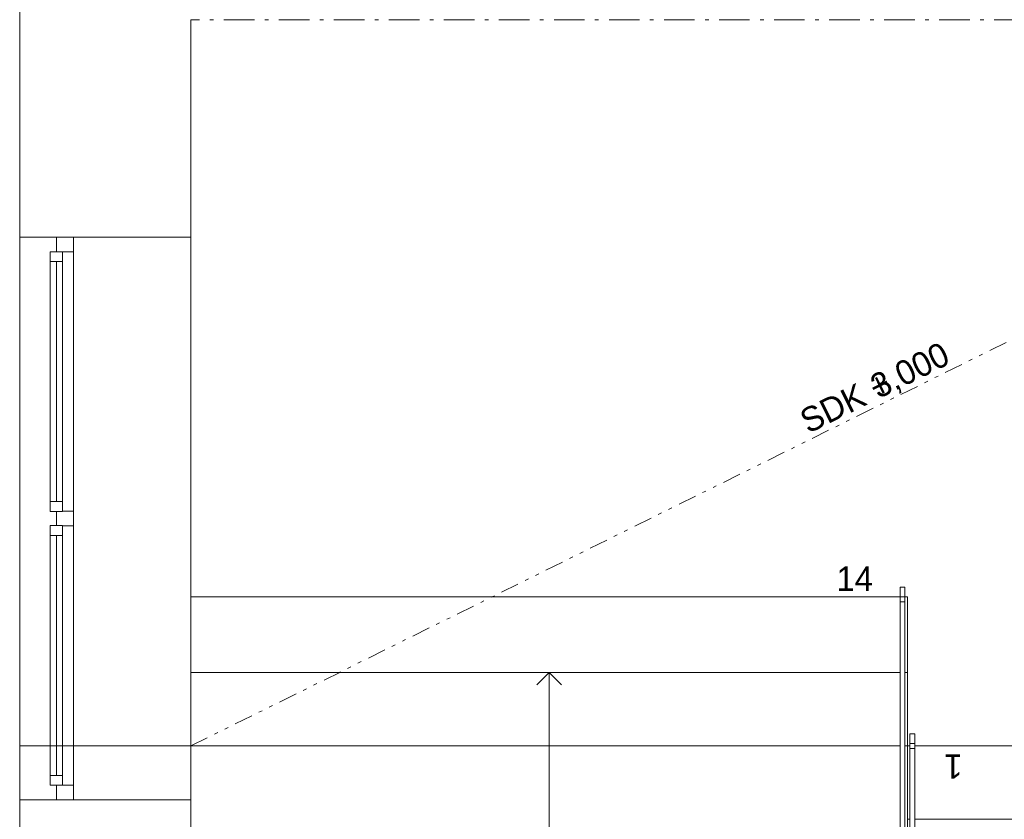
# Model space of a CAD drawing. Header units: millimetres. Extents: x -13540 to 53600, y -37870 to 10383.
# Tile 6 of 26: x -11600 to -7574, y -3970 to -700. Entities that reach past the tile are written whole.
import ezdxf

# ---------------------------------------------------------------- set-up
doc = ezdxf.new("R2010")
doc.units = ezdxf.units.MM
doc.header["$MEASUREMENT"] = 0
doc.set_wipeout_variables(frame=1)
for name, pattern in [('Wipeout_Contour', [1000, 0, -1000]), ('Čerchovaná M', [225, 125, -42.5, 15, -42.5]), ('Čerchovaná se dvěma tečkami S', [202.5, 75, -32.5, 15, -32.5, 15, -32.5])]:
    doc.linetypes.add(name, pattern=pattern)
for name, color, linetype in [('02_Desky', 7, 'Continuous'), ('02_Zdi VNĚJŠÍ - nosné.obálka', 7, 'Continuous'), ('04_Schodiště', 7, 'Continuous'), ('05_Zábradlí', 7, 'Continuous'), ('Nové_04_Schodiště', 7, 'Continuous'), ('Nové_05_Podhledy', 7, 'Continuous'), ('Nové_05_Zábradlí', 7, 'Continuous'), ('Nové_Výplně - Povrchové', 7, 'Continuous'), ('Otvory – Okna', 7, 'Continuous'), ('Výplně - Povrchové', 7, 'Continuous')]:
    doc.layers.add(name, color=color, linetype=linetype)

msp = doc.modelspace()

# ---------------------------------------------------------------- linework, layer by layer
at = {"layer": '02_Desky', "color": 251, "linetype": 'Continuous', "lineweight": 0, "flags": 128}
msp.add_lwpolyline([(-11600, -11122.6), (-11600, -37870), (0, -37870), (0, -11470), (53600, -11470), (53600, 9980), (41780, 9980), (41780, 0), (18380, 0), (18380, -580), (18220, -580), (14080, -580), (13920, -580), (13920, 0), (0, 0), (0, 10010), (-11600, 10010), (-11600, -3670), (-4900, -3670), (-4900, -11122.6)], close=True, dxfattribs=at)
at = {"layer": '02_Zdi VNĚJŠÍ - nosné.obálka', "color": 251, "linetype": 'Continuous', "lineweight": 0, "flags": 128}
for points in [[(-11600, 110), (-11600, -1590)], [(-10900, -1590), (-10900, -700)], [(-11600, -3890), (-11600, -4290.6)]]:
    msp.add_lwpolyline(points, dxfattribs=at)
at = {"layer": '04_Schodiště', "color": 251, "linetype": 'Continuous', "lineweight": 0}
for p, q in [((-7970, -3670), (-10900, -3670)), ((-10900, -3670), (-10900, -7870)), ((-7970, -7870), (-7970, -3670))]:
    msp.add_line(p, q, dxfattribs=at)
at = {"layer": 'Nové_04_Schodiště', "color": 251, "linetype": 'Continuous', "lineweight": 0}
msp.add_line((-7970, -3070), (-10900, -3070), dxfattribs=at)
at = {"layer": 'Nové_05_Podhledy', "color": 251, "linetype": 'Čerchovaná M', "lineweight": 0, "flags": 128}
msp.add_lwpolyline([(-10900, -3670), (45880, -3670), (45880, 1240), (42480, 1240), (42480, -700), (-10900, -700)], close=True, dxfattribs=at)
at = {"layer": 'Otvory – Okna', "color": 251, "linetype": 'Continuous', "lineweight": 0}
for p, q in [((-11600, -1590), (-11600, -3890)), ((-11600, -1590), (-11450, -1590)), ((-11600, -1590), (-11600, -3890)), ((-11600, -1590), (-11450, -1590)), ((-11450, -1590), (-11450, -1649)), ((-11450, -1590), (-11380, -1590)), ((-11450, -1590), (-11380, -1590)), ((-11450, -1590), (-11450, -1649)), ((-11450, -1590), (-11380, -1590)), ((-11450, -1590), (-11380, -1590)), ((-11380, -1650), (-11380, -1590)), ((-11380, -1590), (-10900, -1590)), ((-11380, -1650), (-11380, -1590)), ((-11380, -1590), (-10900, -1590)), ((-11475, -1649), (-11475, -1689)), ((-11425, -1649), (-11475, -1649)), ((-11475, -1649), (-11475, -1689)), ((-11425, -1649), (-11475, -1649)), ((-11450, -1649), (-11425, -1649)), ((-11450, -1649), (-11425, -1649)), ((-11425, -1649), (-11425, -1650)), ((-11425, -1689), (-11425, -1649)), ((-11425, -1649), (-11425, -1650)), ((-11425, -1689), (-11425, -1649)), ((-11425, -1650), (-11380, -1650)), ((-11425, -1650), (-11380, -1650)), ((-11380, -2710), (-11380, -1650)), ((-11380, -2710), (-11380, -1650)), ((-11475, -1689), (-11475, -2671)), ((-11475, -1689), (-11425, -1689)), ((-11475, -1689), (-11475, -2671)), ((-11475, -1689), (-11475, -2671)), ((-11475, -1689), (-11425, -1689)), ((-11475, -1689), (-11475, -2671)), ((-11450, -1689), (-11450, -2671)), ((-11450, -1689), (-11450, -2671)), ((-11425, -2671), (-11425, -1689)), ((-11425, -2671), (-11425, -1689)), ((-11425, -2671), (-11475, -2671)), ((-11475, -2671), (-11475, -2711)), ((-11425, -2671), (-11475, -2671)), ((-11475, -2671), (-11475, -2711)), ((-11425, -2711), (-11425, -2671)), ((-11425, -2711), (-11425, -2671)), ((-11475, -2711), (-11425, -2711)), ((-11475, -2711), (-11425, -2711)), ((-11425, -2711), (-11450, -2711)), ((-11450, -2711), (-11450, -2740)), ((-11425, -2711), (-11450, -2711)), ((-11450, -2711), (-11450, -2740)), ((-11380, -2710), (-11425, -2710)), ((-11425, -2710), (-11425, -2711)), ((-11380, -2710), (-11425, -2710)), ((-11425, -2710), (-11425, -2711)), ((-11380, -2740), (-11380, -2710)), ((-11380, -2740), (-11380, -2710)), ((-11475, -2769), (-11475, -2809)), ((-11425, -2769), (-11475, -2769)), ((-11475, -2769), (-11475, -2809)), ((-11425, -2769), (-11475, -2769)), ((-11450, -2740), (-11450, -2769)), ((-11450, -2740), (-11450, -2769)), ((-11450, -2769), (-11425, -2769)), ((-11450, -2769), (-11425, -2769)), ((-11425, -2769), (-11425, -2770)), ((-11425, -2809), (-11425, -2769)), ((-11425, -2769), (-11425, -2770)), ((-11425, -2809), (-11425, -2769)), ((-11425, -2770), (-11380, -2770)), ((-11425, -2770), (-11380, -2770)), ((-11380, -2770), (-11380, -2740)), ((-11380, -2770), (-11380, -2740)), ((-11380, -3830), (-11380, -2770)), ((-11380, -3830), (-11380, -2770)), ((-11475, -2809), (-11475, -3791)), ((-11475, -2809), (-11425, -2809)), ((-11475, -2809), (-11475, -3791)), ((-11475, -2809), (-11475, -3791)), ((-11475, -2809), (-11425, -2809)), ((-11475, -2809), (-11475, -3791)), ((-11450, -2809), (-11450, -3791)), ((-11450, -2809), (-11450, -3791)), ((-11425, -3791), (-11425, -2809)), ((-11425, -3791), (-11425, -2809)), ((-11425, -3791), (-11475, -3791)), ((-11475, -3791), (-11475, -3831)), ((-11425, -3791), (-11475, -3791)), ((-11475, -3791), (-11475, -3831)), ((-11425, -3831), (-11425, -3791)), ((-11425, -3831), (-11425, -3791)), ((-11475, -3831), (-11425, -3831)), ((-11475, -3831), (-11425, -3831)), ((-11425, -3831), (-11450, -3831)), ((-11450, -3831), (-11450, -3890)), ((-11425, -3831), (-11450, -3831)), ((-11450, -3831), (-11450, -3890)), ((-11380, -3830), (-11425, -3830)), ((-11425, -3830), (-11425, -3831)), ((-11380, -3830), (-11425, -3830)), ((-11425, -3830), (-11425, -3831)), ((-11380, -3890), (-11380, -3830)), ((-11380, -3890), (-11380, -3830)), ((-11600, -3890), (-11450, -3890)), ((-11600, -3890), (-11450, -3890)), ((-11450, -3890), (-11380, -3890)), ((-11450, -3890), (-11380, -3890)), ((-11450, -3890), (-11380, -3890)), ((-11450, -3890), (-11380, -3890))]:
    msp.add_line(p, q, dxfattribs=at)

# ---------------------------------------------------------------- texts
at = {"layer": 'Nové_04_Schodiště', "color": 251, "lineweight": 0, "insert": (-8259.6, -2985.9), "char_height": 100, "attachment_point": 4}
msp.add_mtext('\\A1;14', dxfattribs=at)
at = {"layer": 'Nové_05_Podhledy', "color": 251, "lineweight": 0, "char_height": 100, "attachment_point": 1, "rotation": 26.3354}
for s, insert in [('\\A1;\\pt0,25000;3,000{\\H0.66x;\\S^  ;\\S^  ;\\S^  ;\\S^  ;\\S^  ;\\S^  ;\\S^  ;\\S^  ;\\S^  ;\\S^  ;\\S^  ;}', (-8132.5, -2162.2)), ('\\A1;\\pt0,25000;SDK +', (-8420.1, -2304.6))]:
    msp.add_mtext(s, dxfattribs=dict(at, insert=insert))

# ---------------------------------------------------------------- next in the draw order: wipeouts: each hides what was drawn before it
at = {"color": 251, "linetype": 'Wipeout_Contour', "lineweight": 0, "ltscale": 61047.941675}
msp.add_wipeout([(-10900, -3970), (-7970, -3970), (-7970, -3670), (-7970, -3660), (-10900, -3660), (-10900, -3670)], dxfattribs=at).dxf.layer = 'Výplně - Povrchové'

# ---------------------------------------------------------------- next in the draw order: linework, layer by layer
at = {"layer": '04_Schodiště', "color": 251, "linetype": 'Continuous', "lineweight": 0}
for p, q in [((-7970, -3660), (-10900, -3660)), ((-10900, -3660), (-10900, -3670)), ((-7970, -3670), (-7970, -3660)), ((-10900, -3670), (-10900, -3970)), ((-7970, -3970), (-7970, -3670))]:
    msp.add_line(p, q, dxfattribs=at)
at = {"layer": 'Nové_04_Schodiště', "color": 251, "linetype": 'Continuous', "lineweight": 0}
for p, q in [((-10900, -3070), (-10900, -6970)), ((-7970, -3670), (-7970, -6970)), ((-4900, -3670), (-7970, -3670))]:
    msp.add_line(p, q, dxfattribs=at)

# ---------------------------------------------------------------- next in the draw order: wipeouts: each hides what was drawn before it
at = {"color": 251, "linetype": 'Wipeout_Contour', "lineweight": 0, "ltscale": 30106.633967}
msp.add_wipeout([(-7970, -3670), (-7970, -3970), (-4900, -3970), (-4900, -3670)], dxfattribs=at).dxf.layer = 'Nové_Výplně - Povrchové'

# ---------------------------------------------------------------- next in the draw order: linework, layer by layer
at = {"layer": 'Nové_04_Schodiště', "color": 251, "linetype": 'Continuous', "lineweight": 0}
for p, q in [((-7970, -6970), (-7970, -3070)), ((-7970, -3670), (-7970, -3970)), ((-4900, -3670), (-7970, -3670)), ((-7970, -3970), (-4900, -3970))]:
    msp.add_line(p, q, dxfattribs=at)

# ---------------------------------------------------------------- next in the draw order: texts
at = {"layer": 'Nové_04_Schodiště', "color": 251, "lineweight": 0, "insert": (-7745, -3754.1), "char_height": 100, "attachment_point": 4, "rotation": 180}
msp.add_mtext('\\A1;1', dxfattribs=at)

# ---------------------------------------------------------------- next in the draw order: wipeouts: each hides what was drawn before it
at = {"color": 251, "linetype": 'Wipeout_Contour', "lineweight": 0, "ltscale": 40780.030214}
msp.add_wipeout([(-7970, -3670), (-10900, -3670), (-10900, -3970), (-7970, -3970)], dxfattribs=at).dxf.layer = 'Nové_Výplně - Povrchové'

# ---------------------------------------------------------------- next in the draw order: linework, layer by layer
at = {"layer": '02_Zdi VNĚJŠÍ - nosné.obálka', "color": 251, "linetype": 'Continuous', "lineweight": 0, "flags": 128}
msp.add_lwpolyline([(-10900, -4290.6), (-10900, -3890)], dxfattribs=at)
at = {"layer": 'Nové_04_Schodiště', "color": 251, "linetype": 'Continuous', "lineweight": 0}
for p, q in [((-7970, -3670), (-10900, -3670)), ((-10900, -3670), (-10900, -3970)), ((-7970, -3970), (-7970, -3670))]:
    msp.add_line(p, q, dxfattribs=at)
at = {"layer": 'Otvory – Okna', "color": 251, "linetype": 'Continuous', "lineweight": 0}
msp.add_line((-11380, -3890), (-10900, -3890), dxfattribs=at)
msp.add_line((-11380, -3890), (-10900, -3890), dxfattribs=at)

# ---------------------------------------------------------------- next in the draw order: wipeouts: each hides what was drawn before it
at = {"color": 251, "linetype": 'Wipeout_Contour', "lineweight": 0, "ltscale": 40337.799756}
msp.add_wipeout([(-7970, -3370), (-10900, -3370), (-10900, -3670), (-7970, -3670)], dxfattribs=at).dxf.layer = 'Nové_Výplně - Povrchové'

# ---------------------------------------------------------------- next in the draw order: linework, layer by layer
at = {"layer": 'Nové_04_Schodiště', "color": 251, "linetype": 'Continuous', "lineweight": 0}
for p, q in [((-7970, -3370), (-10900, -3370)), ((-10900, -3370), (-10900, -3670)), ((-7970, -3670), (-7970, -3370)), ((-10900, -3670), (-7970, -3670))]:
    msp.add_line(p, q, dxfattribs=at)

# ---------------------------------------------------------------- next in the draw order: wipeouts: each hides what was drawn before it
at = {"color": 251, "linetype": 'Wipeout_Contour', "lineweight": 0, "ltscale": 38657.824371}
msp.add_wipeout([(-7940, -3670), (-7960, -3670), (-7960, -6970), (-7940, -6970)], dxfattribs=at).dxf.layer = 'Nové_05_Zábradlí'
at = {"color": 251, "linetype": 'Wipeout_Contour', "lineweight": 0, "ltscale": 59785.394284}
msp.add_wipeout([(-10900, -3370), (-7970, -3370), (-7970, -3070), (-7970, -3060), (-10900, -3060), (-10900, -3070)], dxfattribs=at).dxf.layer = 'Nové_Výplně - Povrchové'

# ---------------------------------------------------------------- next in the draw order: linework, layer by layer
at = {"layer": 'Nové_04_Schodiště', "color": 251, "linetype": 'Continuous', "lineweight": 0}
for p, q in [((-7970, -3060), (-10900, -3060)), ((-10900, -3060), (-10900, -3070)), ((-7970, -3070), (-7970, -3060)), ((-10900, -3070), (-10900, -3370)), ((-7970, -3370), (-7970, -3070)), ((-10900, -3370), (-7970, -3370)), ((-9435, -3370), (-9485, -3420)), ((-9435, -3370), (-9485, -3420)), ((-9435, -6670), (-9435, -3370)), ((-9435, -6670), (-9435, -3370)), ((-9385, -3420), (-9435, -3370)), ((-9385, -3420), (-9435, -3370))]:
    msp.add_line(p, q, dxfattribs=at)
at = {"layer": 'Nové_05_Zábradlí', "color": 251, "linetype": 'Continuous', "lineweight": 0}
for p, q in [((-7960, -3670), (-7960, -6970)), ((-7940, -6970), (-7940, -3670))]:
    msp.add_line(p, q, dxfattribs=at)
at = {"layer": 'Otvory – Okna', "color": 251, "linetype": 'Continuous', "lineweight": 0}
msp.add_line((-10900, -1590), (-10900, -3890), dxfattribs=at)
msp.add_line((-10900, -1590), (-10900, -3890), dxfattribs=at)

# ---------------------------------------------------------------- next in the draw order: wipeouts: each hides what was drawn before it
at = {"color": 251, "linetype": 'Wipeout_Contour', "lineweight": 0, "ltscale": 34983.206439}
msp.add_wipeout([(-7960, -3670), (-7940, -3670), (-7940, -3620), (-7960, -3620)], dxfattribs=at).dxf.layer = 'Nové_05_Zábradlí'

# ---------------------------------------------------------------- next in the draw order: linework, layer by layer
at = {"layer": 'Nové_05_Zábradlí', "color": 251, "linetype": 'Continuous', "lineweight": 0}
for p, q in [((-7940, -3620), (-7960, -3620)), ((-7960, -3620), (-7960, -3670)), ((-7940, -3670), (-7940, -3620))]:
    msp.add_line(p, q, dxfattribs=at)

# ---------------------------------------------------------------- next in the draw order: wipeouts: each hides what was drawn before it
at = {"color": 251, "linetype": 'Wipeout_Contour', "lineweight": 0, "ltscale": 35777.951733}
msp.add_wipeout([(-7940, -3670), (-7960, -3670), (-7960, -4495), (-7940, -4495)], dxfattribs=at).dxf.layer = 'Nové_05_Zábradlí'

# ---------------------------------------------------------------- next in the draw order: linework, layer by layer
at = {"layer": 'Nové_05_Zábradlí', "color": 251, "linetype": 'Continuous', "lineweight": 0}
for p, q in [((-7940, -3670), (-7960, -3670)), ((-7960, -3670), (-7960, -4495)), ((-7940, -4495), (-7940, -3670))]:
    msp.add_line(p, q, dxfattribs=at)

# ---------------------------------------------------------------- next in the draw order: wipeouts: each hides what was drawn before it
at = {"color": 251, "linetype": 'Wipeout_Contour', "lineweight": 0, "ltscale": 35024.903743}
msp.add_wipeout([(-7940, -3660), (-7960, -3660), (-7960, -3680), (-7940, -3680)], dxfattribs=at).dxf.layer = 'Nové_05_Zábradlí'

# ---------------------------------------------------------------- next in the draw order: linework, layer by layer
at = {"layer": 'Nové_05_Zábradlí', "color": 251, "linetype": 'Continuous', "lineweight": 0, "flags": 128}
msp.add_lwpolyline([(-7940, -3660), (-7960, -3660), (-7960, -3680), (-7940, -3680)], close=True, dxfattribs=at)

# ---------------------------------------------------------------- next in the draw order: wipeouts: each hides what was drawn before it
at = {"color": 251, "linetype": 'Wipeout_Contour', "lineweight": 0, "ltscale": 38324.57411}
msp.add_wipeout([(-8000, -6970), (-7980, -6970), (-7980, -3070), (-8000, -3070)], dxfattribs=at).dxf.layer = '05_Zábradlí'

# ---------------------------------------------------------------- next in the draw order: linework, layer by layer
at = {"layer": '05_Zábradlí', "color": 251, "linetype": 'Continuous', "lineweight": 0}
for p, q in [((-8000, -3070), (-8000, -6970)), ((-7980, -6970), (-7980, -3070))]:
    msp.add_line(p, q, dxfattribs=at)

# ---------------------------------------------------------------- next in the draw order: wipeouts: each hides what was drawn before it
at = {"color": 251, "linetype": 'Wipeout_Contour', "lineweight": 0, "ltscale": 34202.379338}
msp.add_wipeout([(-8000, -3070), (-7980, -3070), (-7980, -3020), (-8000, -3020)], dxfattribs=at).dxf.layer = '05_Zábradlí'

# ---------------------------------------------------------------- next in the draw order: linework, layer by layer
at = {"layer": '05_Zábradlí', "color": 251, "linetype": 'Continuous', "lineweight": 0}
for p, q in [((-7980, -3020), (-8000, -3020)), ((-8000, -3020), (-8000, -3070)), ((-7980, -3070), (-7980, -3020))]:
    msp.add_line(p, q, dxfattribs=at)

# ---------------------------------------------------------------- next in the draw order: wipeouts: each hides what was drawn before it
at = {"color": 251, "linetype": 'Wipeout_Contour', "lineweight": 0, "ltscale": 35030.084837}
msp.add_wipeout([(-8000, -4045), (-7980, -4045), (-7980, -3070), (-8000, -3070)], dxfattribs=at).dxf.layer = '05_Zábradlí'

# ---------------------------------------------------------------- next in the draw order: linework, layer by layer
at = {"layer": '05_Zábradlí', "color": 251, "linetype": 'Continuous', "lineweight": 0}
for p, q in [((-7980, -3070), (-8000, -3070)), ((-8000, -3070), (-8000, -4045)), ((-7980, -4045), (-7980, -3070))]:
    msp.add_line(p, q, dxfattribs=at)

# ---------------------------------------------------------------- next in the draw order: wipeouts: each hides what was drawn before it
at = {"color": 251, "linetype": 'Wipeout_Contour', "lineweight": 0, "ltscale": 34238.012455}
msp.add_wipeout([(-8000, -3080), (-7980, -3080), (-7980, -3060), (-8000, -3060)], dxfattribs=at).dxf.layer = '05_Zábradlí'

# ---------------------------------------------------------------- next in the draw order: linework, layer by layer
at = {"layer": '05_Zábradlí', "color": 251, "linetype": 'Continuous', "lineweight": 0, "flags": 128}
msp.add_lwpolyline([(-8000, -3080), (-7980, -3080), (-7980, -3060), (-8000, -3060)], close=True, dxfattribs=at)
at = {"layer": 'Nové_05_Podhledy', "color": 251, "linetype": 'Čerchovaná se dvěma tečkami S', "lineweight": 0}
msp.add_lwpolyline([(-10900, -3670), (-4900, -700)], dxfattribs=at)

doc.saveas('drawing.dxf')
